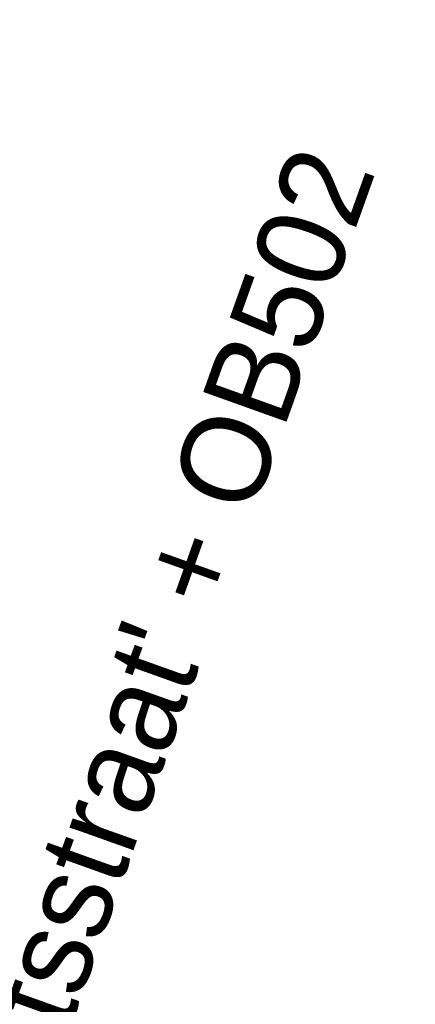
# Model space of a CAD drawing. Header units: metres. Extents: x 136326 to 138181, y 453212 to 454732.
# Tile 5 of 55: x 136418.61 to 136421.96, y 453366.55 to 453374.89. Entities that reach past the tile are written whole.
import ezdxf

# ---------------------------------------------------------------- set-up
doc = ezdxf.new("R2010")
doc.units = ezdxf.units.M
doc.layers.add('-DR-nw-inr-bebording-txt', color=2, linetype='Continuous')
doc.styles.add('eurostile', font='txt')

msp = doc.modelspace()

# ---------------------------------------------------------------- texts
at = {"layer": '-DR-nw-inr-bebording-txt', "style": 'eurostile'}
msp.add_text("verwijderen: G11 + OB 'snorfietsen niet toegestaan'", height=0.75, rotation=70.5, dxfattribs=at).set_placement((136412.4457329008, 453371.4154283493))
at = {"layer": '-DR-nw-inr-bebording-txt', "insert": (136417.9642975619, 453359.567820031), "char_height": 0.75, "attachment_point": 7, "rotation": 70.33562535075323, "line_spacing_factor": 0.8360563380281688, "style": 'eurostile'}
msp.add_mtext("nieuw: bord 'fietsstraat' + OB502\\P(op lichtmast)", dxfattribs=at)

doc.saveas('drawing.dxf')
